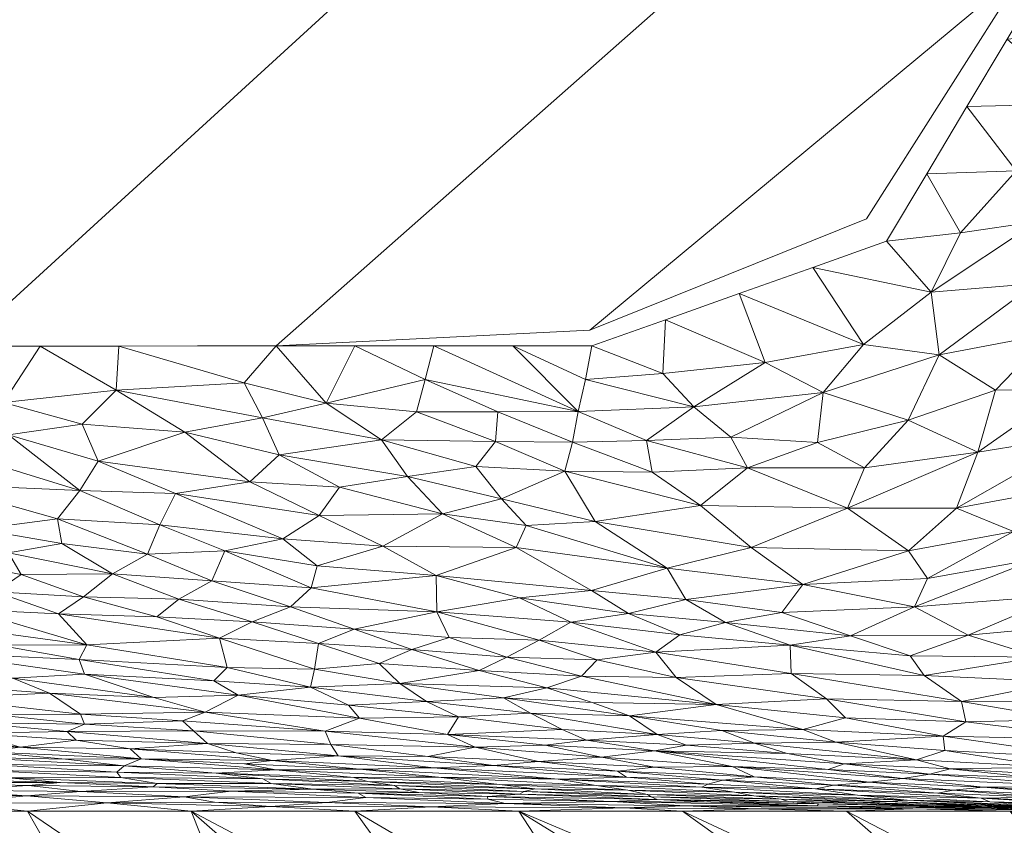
# Model space of a CAD drawing. Header units: millimetres. Extents: x -250 to 250, y 0 to 441.
# Tile 42 of 68: x 70 to 113, y 139 to 173. Entities that reach past the tile are written whole.
import ezdxf

# ---------------------------------------------------------------- set-up
doc = ezdxf.new("R2010")
doc.units = ezdxf.units.MM
doc.layers.add('A-GENM', color=13, linetype='Continuous')

# ---------------------------------------------------------------- blocks, each defined once
blk = doc.blocks.new('MODEL_CCAS0304-1000410R0 - MODEL_CCAS0304-1000410R0-442511-Preview')
at = {"layer": 'A-GENM', "lineweight": 9}
mesh = blk.add_polyface(dxfattribs=at)
corners = [(247.041, -340.465), (245.155, -170.232), (243.255, 0), (-243.255, 0), (-245.155, -170.232), (-247.041, -340.465), (-244.65, -367.738), (-234.646, -393.214), (-215.309, -412.573), (-190.53, -424.203), (-163.936, -430.701), (-136.798, -434.314), (-109.49, -436.282), (-82.131, -437.287), (-54.756, -437.735), (-27.378, -437.883), (0, -437.899), (27.378, -437.883), (54.756, -437.735), (82.131, -437.286), (109.49, -436.282), (136.798, -434.315), (163.936, -430.701), (190.53, -424.203), (215.309, -412.573), (234.646, -393.214), (244.65, -367.738), (0, -433.448), (-26.897, -433.424), (-53.793, -433.267), (-80.686, -432.8), (-107.562, -431.759), (-134.382, -429.72), (-161.015, -425.962), (-187.046, -419.183), (-211.097, -407.125), (-229.567, -387.571), (-239.116, -362.435), (-241.416, -335.641), (-241.195, -311.845), (-240.963, -288.05), (-240.73, -264.256), (-240.498, -240.461), (-240.266, -216.667), (-240.033, -192.872), (-239.801, -169.078), (-239.568, -145.283), (-236.366, -134.013), (-227.955, -125.859), (-216.627, -122.868), (-144.418, -122.842), (-72.209, -122.842), (0, -122.842), (72.209, -122.842), (144.418, -122.842), (216.627, -122.868), (227.955, -125.859), (236.367, -134.013), (239.568, -145.283), (239.801, -169.078), (240.033, -192.872), (240.266, -216.667), (240.498, -240.461), (240.73, -264.256), (240.963, -288.05), (241.195, -311.845), (241.416, -335.641), (239.116, -362.435), (229.566, -387.571), (211.097, -407.125), (187.046, -419.183), (161.015, -425.962), (134.382, -429.72), (107.562, -431.759), (80.686, -432.8), (53.793, -433.267), (26.897, -433.424)]
mesh.append_faces([[corners[k] for k in face] for face in [(47, 3, 46), (50, 3, 49), (57, 2, 56), (61, 1, 60), (34, 10, 33), (70, 23, 69)]], dxfattribs={"vtx0": -1, "vtx1": -1})
mesh.append_faces([[corners[k] for k in face] for face in [(3, 47, 48), (4, 45, 46, 3), (5, 40, 41, 4), (4, 41, 42), (4, 44, 45), (2, 57, 58), (58, 1, 2), (0, 66, 67, 26), (26, 67, 68, 25), (11, 32, 33, 10), (35, 8, 9), (15, 28, 29, 14), (28, 15, 16, 27), (25, 68, 69), (17, 75, 76, 16), (16, 76, 27), (75, 17, 18)]], dxfattribs={"vtx0": -1, "vtx2": -1})
mesh.append_faces([[corners[k] for k in face] for face in [(5, 38, 39, 40), (2, 53, 54, 55), (1, 58, 59, 60), (1, 61, 62, 63), (0, 64, 65, 66), (69, 23, 24, 25)]], dxfattribs={"vtx0": -1, "vtx3": -1})
mesh.append_faces([[corners[k] for k in face] for face in [(51, 52, 3, 50), (48, 49, 3), (43, 44, 4, 42), (55, 56, 2), (11, 12, 32), (29, 30, 14)]], dxfattribs={"vtx1": -1, "vtx2": -1})
mesh.append_faces([[corners[k] for k in face] for face in [(2, 3, 52, 53), (37, 38, 5, 6), (0, 1, 63, 64), (6, 7, 36, 37), (35, 36, 7, 8), (34, 35, 9, 10), (12, 13, 31, 32), (30, 31, 13, 14), (70, 71, 22, 23), (71, 72, 21, 22), (72, 73, 20, 21), (73, 74, 19, 20), (18, 19, 74, 75)]], dxfattribs={"vtx1": -1, "vtx3": -1})
mesh = blk.add_polyface(dxfattribs=at)
corners = [(236.487, 0, -45.118), (237.814, -68.77, -45.118), (240.049, -137.51, -45.118), (242.514, -206.243, -45.118), (244.62, -275, -45.118), (214.62, -275, -45.118), (214.62, -17, -45.118), (-214.62, -17, -45.118), (-214.62, -275, -45.118), (-244.62, -275, -45.118), (-242.514, -206.248, -45.118), (-240.049, -137.508, -45.118), (-237.814, -68.766, -45.118), (-236.487, 0, -45.118)]
mesh.append_faces([[corners[k] for k in face] for face in [(5, 2, 3, 4)]], dxfattribs={"vtx0": -1})
mesh.append_faces([[corners[k] for k in face] for face in [(6, 0, 1), (6, 1, 2, 5)]], dxfattribs={"vtx0": -1, "vtx2": -1})
mesh.append_faces([[corners[k] for k in face] for face in [(12, 13, 7)]], dxfattribs={"vtx1": -1, "vtx2": -1})
mesh.append_faces([[corners[k] for k in face] for face in [(6, 7, 13, 0), (11, 12, 7, 8)]], dxfattribs={"vtx1": -1, "vtx3": -1})
mesh.append_faces([[corners[k] for k in face] for face in [(8, 9, 10, 11)]], dxfattribs={"vtx3": -1})
mesh = blk.add_polyface(dxfattribs=at)
corners = [(176.386, -275, -130), (-176.386, -275, -130), (-176.386, -17, -130), (176.386, -17, -130)]
mesh.append_faces([[corners[k] for k in face] for face in [(0, 1, 2, 3)]])
mesh = blk.add_polyface(dxfattribs=at)
corners = [(-89.257, -133.181, -40.979), (-102.888, -125.788, -2.436), (-96.387, -132.507, -37.463), (-97.48, -125.788, -2.436), (-63.695, -139.219, -72.466), (-68.294, -132.859, -39.302), (-74.738, -132.248, -36.115), (-75.829, -125.788, -2.435), (-81.246, -125.788, -2.435), (-86.664, -125.788, -2.435), (-144.341, -132.818, -39.1), (-138.567, -132.694, -38.451), (-156.956, -125.788, -2.433), (-80.464, -132.62, -38.054), (-146.145, -125.788, -2.434), (-151.55, -125.788, -2.434), (-114.259, -132.135, -35.525), (-129.928, -125.789, -2.437), (-117.706, -133.228, -41.226), (-108.296, -125.789, -2.436), (-104.283, -131.653, -33.012), (-127.391, -139.216, -72.466), (-84.927, -139.22, -72.466), (-70.773, -139.22, -72.466), (-63.46, -131.856, -34.072), (-70.412, -125.788, -2.435), (-77.85, -139.22, -72.466), (-92.072, -125.788, -2.435), (-86.983, -131.257, -30.946), (-124.52, -125.789, -2.437), (-109.26, -131.912, -34.364), (-92.004, -139.22, -72.466), (-99.082, -139.22, -72.466), (-113.704, -125.789, -2.436), (-134.468, -139.214, -72.466), (-154.756, -132.14, -35.572), (-141.545, -139.212, -72.466), (-120.313, -139.217, -72.466), (-130.735, -132.511, -37.494), (-140.739, -125.788, -2.435), (-125.539, -131.745, -33.496), (-113.236, -139.219, -72.466), (-135.333, -125.789, -2.436), (-106.159, -139.219, -72.466), (-119.112, -125.789, -2.437)]
mesh.append_faces([[corners[k] for k in face] for face in [(21, 10, 34), (14, 38, 39), (7, 5, 25), (43, 18, 41), (42, 40, 17)]], dxfattribs={"vtx0": -1, "vtx1": -1})
mesh.append_faces([[corners[k] for k in face] for face in [(0, 1, 2), (4, 5, 6), (10, 11, 12), (13, 6, 9), (16, 17, 18), (19, 20, 2), (11, 10, 21), (2, 22, 0), (13, 23, 6), (24, 25, 5), (13, 27, 28), (28, 0, 26), (30, 29, 16), (2, 20, 31), (20, 33, 30), (7, 6, 5), (34, 10, 35), (11, 37, 38), (39, 38, 40), (40, 38, 41), (11, 38, 14), (18, 43, 16), (18, 40, 41), (13, 28, 26), (0, 28, 3), (40, 18, 17), (20, 30, 31), (30, 16, 32)]], dxfattribs={"vtx0": -1, "vtx1": -1, "vtx2": -1})
mesh.append_faces([[corners[k] for k in face] for face in [(0, 3, 1), (0, 22, 26), (13, 9, 27), (28, 27, 3), (35, 36, 34), (11, 21, 37), (38, 37, 41), (16, 43, 32), (30, 33, 44), (20, 19, 33)]], dxfattribs={"vtx0": -1, "vtx2": -1})
mesh.append_faces([[corners[k] for k in face] for face in [(6, 7, 8, 9)]], dxfattribs={"vtx0": -1, "vtx3": -1})
mesh.append_faces([[corners[k] for k in face] for face in [(14, 15, 11), (23, 4, 6), (26, 23, 13), (29, 17, 16), (31, 22, 2), (32, 31, 30), (1, 19, 2), (42, 39, 40), (44, 29, 30)]], dxfattribs={"vtx1": -1, "vtx2": -1})
mesh = blk.add_polyface(dxfattribs=at)
corners = [(-116.195, -139.256, -74.541), (-109.036, -139.322, -75.354), (-113.236, -139.215, -72.466), (-117.601, -139.272, -81.301), (-109.998, -139.453, -82.474), (-112.432, -139.36, -79.229), (-114.298, -140.65, -101.095), (-116.23, -140.291, -99.593), (-119.588, -140.262, -100.2), (-113.411, -139.31, -76.547), (-117.618, -139.276, -84.253), (-114.66, -139.347, -83.007), (-112.358, -139.623, -91.426), (-114.535, -139.464, -89.512), (-118.324, -139.361, -90.501), (-121.495, -139.184, -87.938), (-111.986, -139.783, -93.782), (-116.613, -139.605, -93.838), (-114.549, -139.824, -95.469), (-116.072, -139.529, -92.297), (-117.316, -139.82, -96.519), (-110.776, -140.12, -96.836), (-117.638, -142.293, -106.781), (-111.322, -143.082, -108.23), (-110.341, -142.461, -106.762), (-115.45, -144.809, -111.181), (-116.449, -143.982, -109.933), (-121.309, -144.863, -110.653), (-120.619, -143.819, -109.301), (-115.66, -143.17, -108.583), (-114.507, -145.862, -112.546), (-109.516, -145.071, -111.503), (-108.79, -139.689, -90.094), (-114.276, -139.421, -87.634), (-119.4, -139.571, -94.831), (-117.421, -140.007, -98.064), (-112.074, -140.248, -98.237), (-111.846, -139.441, -84.731), (-114.784, -139.373, -85.893), (-111.133, -143.959, -109.857), (-117.282, -141.462, -104.648), (-110.414, -141.835, -105.051), (-115.113, -141.113, -103.194), (-117.61, -140.636, -101.644), (-119.748, -139.222, -85.952), (-119.239, -146.521, -112.821), (-109.764, -140.821, -101.07), (-121.674, -140.588, -101.991), (-110.639, -141.039, -102.224), (-120.313, -139.215, -72.466), (-119.095, -139.249, -76.555), (-117.35, -139.276, -79.47), (-118.579, -141.045, -103.426)]
mesh.append_faces([[corners[k] for k in face] for face in [(0, 1, 2), (3, 4, 5), (6, 7, 8), (1, 0, 9), (10, 11, 3), (12, 13, 14), (14, 13, 15), (16, 17, 18), (16, 12, 19), (20, 21, 18), (22, 23, 24), (25, 26, 27), (28, 26, 29), (28, 29, 22), (25, 30, 31), (19, 17, 16), (13, 32, 33), (12, 14, 19), (33, 15, 13), (18, 17, 34), (20, 18, 34), (20, 35, 36), (37, 10, 38), (26, 25, 39), (40, 22, 24), (40, 24, 41), (42, 40, 41), (8, 43, 6), (38, 44, 33), (10, 37, 11), (4, 3, 11), (44, 38, 10), (29, 39, 23), (39, 29, 26), (22, 29, 23), (25, 45, 30), (7, 6, 46), (47, 42, 43), (48, 43, 42), (0, 50, 9), (50, 5, 9), (20, 36, 21), (7, 36, 35), (48, 6, 43), (3, 5, 51), (50, 51, 5), (40, 42, 52)]], dxfattribs={"vtx0": -1, "vtx1": -1, "vtx2": -1})
mesh.append_faces([[corners[k] for k in face] for face in [(0, 2, 49)]], dxfattribs={"vtx0": -1, "vtx2": -1})
mesh = blk.add_polyface(dxfattribs=at)
corners = [(-111.986, -139.783, -93.782), (-106.644, -139.905, -92.604), (-112.358, -139.623, -91.426), (-115.45, -144.809, -111.181), (-109.516, -145.071, -111.503), (-111.133, -143.959, -109.857), (-110.776, -140.12, -96.836), (-107.159, -140.467, -98.399), (-105.622, -140.334, -96.913), (-103.771, -145.159, -111.494), (-114.784, -139.373, -85.893), (-107.962, -139.63, -87.777), (-111.846, -139.441, -84.731), (-109.998, -139.453, -82.474), (-103.659, -139.637, -83.858), (-104.953, -139.532, -81.069), (-112.432, -139.36, -79.229), (-104.892, -139.454, -78.265), (-106.884, -139.584, -85.017), (-109.036, -139.322, -75.354), (-113.411, -139.31, -76.547), (-106.159, -139.215, -72.466), (-113.236, -139.215, -72.466), (-102.164, -139.876, -89.218), (-108.79, -139.689, -90.094), (-104.826, -140.187, -95.245), (-110.108, -139.995, -95.406), (-114.549, -139.824, -95.469), (-112.074, -140.248, -98.237), (-108.601, -140.623, -99.761), (-114.298, -140.65, -101.095), (-110.639, -141.039, -102.224), (-109.764, -140.821, -101.07), (-116.23, -140.291, -99.593), (-106.127, -143.243, -108.271), (-104.283, -142.746, -107.014), (-110.341, -142.461, -106.762), (-115.113, -141.113, -103.194), (-109.19, -141.433, -103.568), (-105.705, -142.19, -105.639), (-110.414, -141.835, -105.051), (-105.305, -144.07, -109.822), (-111.322, -143.082, -108.23), (-114.276, -139.421, -87.634), (-105.377, -141.012, -101.179), (-114.535, -139.464, -89.512), (-106.068, -141.262, -102.446), (-114.66, -139.347, -83.007), (-103.596, -141.704, -103.83), (-108.913, -145.919, -112.618), (-103.724, -146.383, -113.055), (-114.507, -145.862, -112.546)]
mesh.append_faces([[corners[k] for k in face] for face in [(0, 1, 2), (3, 4, 5), (6, 7, 8), (9, 5, 4), (10, 11, 12), (13, 14, 15), (16, 15, 17), (13, 12, 18), (17, 19, 20), (16, 13, 15), (23, 11, 24), (2, 1, 24), (25, 1, 0), (26, 0, 27), (28, 29, 7), (30, 31, 32), (28, 33, 29), (34, 35, 36), (31, 37, 38), (39, 40, 36), (35, 39, 36), (5, 41, 42), (41, 5, 9), (24, 11, 43), (29, 32, 44), (24, 45, 2), (27, 6, 26), (8, 26, 6), (25, 0, 26), (34, 36, 42), (38, 37, 40), (41, 34, 42), (38, 40, 39), (46, 32, 31), (12, 13, 47), (11, 10, 43), (38, 48, 46), (17, 20, 16), (13, 18, 14), (11, 18, 12), (26, 8, 25), (28, 7, 6), (44, 32, 46), (33, 32, 29), (46, 31, 38), (49, 50, 4), (51, 49, 4)]], dxfattribs={"vtx0": -1, "vtx1": -1, "vtx2": -1})
mesh.append_faces([[corners[k] for k in face] for face in [(21, 22, 19)]], dxfattribs={"vtx1": -1, "vtx2": -1})
mesh = blk.add_polyface(dxfattribs=at)
corners = [(-97.982, -139.717, -82.344), (-103.659, -139.637, -83.858), (-97.731, -139.84, -85.31), (-109.036, -139.322, -75.354), (-99.203, -139.448, -76.464), (-102.249, -139.321, -74.356), (-104.953, -139.532, -81.069), (-107.962, -139.63, -87.777), (-102.164, -139.876, -89.218), (-103.34, -139.731, -86.554), (-108.601, -140.623, -99.761), (-101.227, -141.151, -101.078), (-107.159, -140.467, -98.399), (-99.918, -140.249, -93.84), (-104.826, -140.187, -95.245), (-100.17, -140.386, -95.447), (-96.022, -139.627, -79.399), (-104.892, -139.454, -78.265), (-102.171, -140.693, -98.606), (-106.644, -139.905, -92.604), (-105.377, -141.012, -101.179), (-97.865, -141.819, -103.491), (-98.806, -144.984, -111.116), (-100.538, -143.817, -109.152), (-105.305, -144.07, -109.822), (-100.306, -139.598, -80.381), (-106.884, -139.584, -85.017), (-108.79, -139.689, -90.094), (-101.32, -140.032, -91.55), (-99.082, -139.215, -72.466), (-106.159, -139.215, -72.466), (-97.571, -139.943, -87.574), (-96.709, -140.121, -90.414), (-100.823, -140.562, -97.244), (-105.622, -140.334, -96.913), (-102.182, -142.16, -105.201), (-99.246, -142.072, -104.588), (-103.596, -141.704, -103.83), (-109.19, -141.433, -103.568), (-103.771, -145.159, -111.494), (-104.283, -142.746, -107.014), (-96.787, -143.337, -107.922), (-106.127, -143.243, -108.271), (-100.781, -142.694, -106.611), (-97.99, -142.531, -105.91), (-103.724, -146.383, -113.055), (-109.516, -145.071, -111.503), (-97.927, -146.084, -112.63), (-106.068, -141.262, -102.446), (-105.705, -142.19, -105.639), (-97.863, -141.124, -100.24)]
mesh.append_faces([[corners[k] for k in face] for face in [(0, 1, 2), (3, 4, 5), (0, 6, 1), (7, 8, 9), (10, 11, 12), (13, 14, 15), (16, 4, 17), (18, 12, 11), (13, 19, 14), (20, 21, 11), (22, 23, 24), (0, 25, 6), (25, 17, 6), (2, 1, 9), (26, 9, 1), (8, 27, 28), (4, 3, 17), (9, 8, 31), (28, 32, 8), (28, 27, 19), (28, 19, 13), (33, 14, 34), (35, 36, 37), (38, 35, 37), (39, 22, 24), (40, 23, 41), (23, 42, 24), (43, 44, 35), (45, 39, 46), (47, 22, 39), (45, 47, 39), (7, 9, 26), (3, 5, 30), (40, 42, 23), (37, 21, 48), (36, 35, 44), (21, 37, 36), (35, 49, 43), (40, 41, 43), (18, 11, 50), (17, 25, 16), (33, 34, 18), (33, 15, 14), (34, 12, 18), (21, 20, 48), (10, 20, 11), (43, 49, 40), (38, 49, 35)]], dxfattribs={"vtx0": -1, "vtx1": -1, "vtx2": -1})
mesh.append_faces([[corners[k] for k in face] for face in [(5, 29, 30)]], dxfattribs={"vtx0": -1, "vtx2": -1})
mesh = blk.add_polyface(dxfattribs=at)
corners = [(-97.982, -139.717, -82.344), (-90.658, -139.853, -82.068), (-96.022, -139.627, -79.399), (-92.23, -140.069, -87.009), (-97.731, -139.84, -85.31), (-97.571, -139.943, -87.574), (-103.34, -139.731, -86.554), (-92.691, -140.179, -89.214), (-99.918, -140.249, -93.84), (-95.349, -140.328, -92.756), (-101.32, -140.032, -91.55), (-96.709, -140.121, -90.414), (-91.165, -140.375, -91.458), (-97.99, -142.531, -105.91), (-94.933, -142.278, -104.787), (-99.246, -142.072, -104.588), (-100.538, -143.817, -109.152), (-98.806, -144.984, -111.116), (-94.72, -145.046, -111.104), (-96.265, -140.943, -98.741), (-90.906, -141.188, -99.014), (-96.661, -140.679, -96.879), (-97.863, -141.124, -100.24), (-101.227, -141.151, -101.078), (-95.575, -141.543, -101.953), (-97.865, -141.819, -103.491), (-92.031, -139.947, -84.51), (-99.203, -139.448, -76.464), (-91.418, -139.547, -76.918), (-99.082, -139.215, -72.466), (-102.249, -139.321, -74.356), (-96.547, -139.361, -74.576), (-102.164, -139.876, -89.218), (-93.708, -140.603, -95.181), (-100.17, -140.386, -95.447), (-102.171, -140.693, -98.606), (-93.885, -142.737, -106.126), (-95.397, -145.754, -112.16), (-97.927, -146.084, -112.63), (-92.89, -146.597, -113.204), (-93.151, -142.072, -103.816), (-92.004, -139.215, -72.466), (-91.49, -145.875, -112.257), (-92.85, -141.359, -100.486), (-92.51, -143.448, -107.9), (-96.787, -143.337, -107.922), (-100.781, -142.694, -106.611), (-100.823, -140.562, -97.244), (-95.18, -143.913, -109.086), (-91.348, -144.11, -109.296), (-93.221, -144.541, -110.203), (-100.306, -139.598, -80.381)]
mesh.append_faces([[corners[k] for k in face] for face in [(0, 1, 2), (3, 4, 5), (4, 6, 5), (3, 5, 7), (8, 9, 10), (11, 9, 12), (13, 14, 15), (16, 17, 18), (19, 20, 21), (22, 23, 24), (24, 23, 25), (0, 26, 1), (4, 3, 26), (27, 2, 28), (0, 4, 26), (29, 30, 31), (11, 7, 5), (11, 5, 32), (11, 10, 9), (8, 33, 9), (8, 34, 33), (35, 22, 19), (13, 36, 14), (37, 38, 39), (40, 24, 25), (31, 30, 27), (27, 28, 31), (18, 37, 42), (17, 38, 37), (14, 40, 25), (22, 24, 43), (15, 14, 25), (44, 13, 45), (45, 13, 46), (19, 22, 43), (19, 21, 47), (36, 13, 44), (45, 48, 49), (45, 49, 44), (45, 16, 48), (16, 50, 48), (0, 2, 51), (19, 47, 35), (47, 21, 34), (33, 34, 21), (16, 18, 50), (18, 17, 37)]], dxfattribs={"vtx0": -1, "vtx1": -1, "vtx2": -1})
mesh.append_faces([[corners[k] for k in face] for face in [(41, 29, 31)]], dxfattribs={"vtx1": -1, "vtx2": -1})
mesh = blk.add_polyface(dxfattribs=at)
corners = [(-92.031, -139.947, -84.51), (-92.23, -140.069, -87.009), (-86.867, -140.179, -86.394), (-88.22, -139.407, -74.668), (-96.547, -139.361, -74.576), (-91.418, -139.547, -76.918), (-91.165, -140.375, -91.458), (-92.691, -140.179, -89.214), (-96.709, -140.121, -90.414), (-91.49, -145.875, -112.257), (-90.29, -145.298, -111.38), (-94.72, -145.046, -111.104), (-88.538, -140.69, -94.155), (-84.88, -140.669, -92.534), (-86.629, -140.331, -88.736), (-95.349, -140.328, -92.756), (-84.206, -141.612, -100.094), (-90.906, -141.188, -99.014), (-88.069, -141.573, -100.681), (-88.316, -141.089, -97.637), (-88.926, -142.535, -104.965), (-93.151, -142.072, -103.816), (-94.933, -142.278, -104.787), (-88.018, -143.953, -108.78), (-92.51, -143.448, -107.9), (-91.348, -144.11, -109.296), (-90.663, -139.736, -79.92), (-96.022, -139.627, -79.399), (-92.004, -139.215, -72.466), (-90.658, -139.853, -82.068), (-85.472, -140.5, -90.656), (-85.122, -141.025, -96.187), (-93.708, -140.603, -95.181), (-96.661, -140.679, -96.879), (-89.393, -143.293, -107.284), (-87.383, -146.196, -112.622), (-86.867, -144.735, -110.306), (-93.221, -144.541, -110.203), (-95.18, -143.913, -109.086), (-84.927, -139.215, -72.466), (-83.71, -139.596, -76.636), (-90.122, -141.984, -103.023), (-93.885, -142.737, -106.126), (-95.397, -145.754, -112.16), (-92.89, -146.597, -113.204), (-95.575, -141.543, -101.953), (-92.85, -141.359, -100.486), (-96.265, -140.943, -98.741), (-87.69, -140.021, -84.012), (-85.068, -139.989, -82.551), (-85.115, -143.227, -106.742), (-85.397, -139.802, -79.714), (-85.97, -145.594, -111.724)]
mesh.append_faces([[corners[k] for k in face] for face in [(28, 3, 39)]], dxfattribs={"vtx0": -1, "vtx1": -1})
mesh.append_faces([[corners[k] for k in face] for face in [(0, 1, 2), (3, 4, 5), (6, 7, 8), (9, 10, 11), (12, 13, 6), (1, 14, 2), (15, 12, 6), (16, 17, 18), (7, 14, 1), (17, 16, 19), (20, 21, 22), (23, 24, 25), (26, 5, 27), (4, 3, 28), (29, 26, 27), (7, 6, 30), (31, 32, 19), (19, 32, 33), (12, 15, 32), (34, 24, 23), (9, 35, 10), (10, 36, 37), (25, 38, 37), (5, 40, 3), (21, 20, 41), (34, 20, 42), (43, 44, 9), (32, 31, 12), (21, 41, 45), (41, 46, 45), (20, 22, 42), (17, 47, 46), (17, 46, 18), (33, 17, 19), (41, 18, 46), (48, 29, 0), (29, 48, 49), (2, 48, 0), (50, 20, 34), (36, 23, 25), (42, 24, 34), (36, 25, 37), (49, 26, 29), (5, 26, 51), (52, 10, 35), (11, 10, 37), (30, 14, 7)]], dxfattribs={"vtx0": -1, "vtx1": -1, "vtx2": -1})
mesh = blk.add_polyface(dxfattribs=at)
corners = [(-77.85, -139.215, -72.466), (-84.927, -139.215, -72.466), (-81.271, -139.419, -74.466), (-91.418, -139.547, -76.918), (-85.397, -139.802, -79.714), (-83.71, -139.596, -76.636), (-84.646, -143.8, -108.213), (-79.884, -144.223, -108.901), (-85.115, -143.227, -106.742), (-85.068, -139.989, -82.551), (-90.663, -139.736, -79.92), (-80.951, -140.617, -90.381), (-81.306, -140.406, -87.657), (-86.629, -140.331, -88.736), (-83.885, -142.089, -102.497), (-90.122, -141.984, -103.023), (-83.642, -142.672, -104.817), (-88.926, -142.535, -104.965), (-83.104, -140.171, -84.784), (-86.867, -140.179, -86.394), (-79.57, -140.084, -82.432), (-87.69, -140.021, -84.012), (-88.538, -140.69, -94.155), (-85.122, -141.025, -96.187), (-81.512, -141.007, -94.887), (-85.472, -140.5, -90.656), (-91.165, -140.375, -91.458), (-84.88, -140.669, -92.534), (-84.206, -141.612, -100.094), (-81.343, -141.408, -98.111), (-88.316, -141.089, -97.637), (-78.55, -142.141, -101.843), (-77.951, -142.688, -104.156), (-88.069, -141.573, -100.681), (-78.457, -143.488, -106.902), (-89.393, -143.293, -107.284), (-88.018, -143.953, -108.78), (-83.006, -144.569, -109.814), (-83.174, -145.356, -111.261), (-86.867, -144.735, -110.306), (-77.54, -139.837, -78.814), (-80.158, -141.255, -96.638), (-78.926, -140.865, -92.58), (-88.22, -139.407, -74.668), (-78.86, -139.61, -76.357), (-79.797, -141.74, -99.912), (-85.97, -145.594, -111.724), (-83.355, -146.458, -112.905), (-79.399, -145.417, -111.239), (-87.383, -146.196, -112.622), (-90.29, -145.298, -111.38)]
mesh.append_faces([[corners[k] for k in face] for face in [(3, 4, 5), (6, 7, 8), (9, 4, 10), (11, 12, 13), (14, 15, 16), (17, 16, 15), (18, 19, 12), (20, 9, 18), (19, 18, 21), (22, 23, 24), (25, 26, 27), (28, 29, 30), (28, 14, 31), (16, 32, 14), (33, 15, 14), (16, 8, 34), (7, 34, 8), (35, 36, 6), (37, 7, 6), (38, 37, 39), (5, 4, 40), (12, 19, 13), (18, 9, 21), (22, 24, 27), (23, 29, 41), (17, 8, 16), (13, 25, 11), (25, 42, 11), (24, 42, 27), (2, 43, 5), (43, 2, 1), (2, 5, 44), (30, 29, 23), (14, 28, 33), (4, 9, 20), (23, 41, 24), (29, 28, 45), (31, 45, 28), (37, 6, 36), (39, 37, 36), (8, 35, 6), (38, 39, 46), (38, 46, 47), (37, 38, 48), (46, 49, 47), (39, 50, 46), (42, 25, 27)]], dxfattribs={"vtx0": -1, "vtx1": -1, "vtx2": -1})
mesh.append_faces([[corners[k] for k in face] for face in [(0, 1, 2)]], dxfattribs={"vtx1": -1, "vtx2": -1})
mesh = blk.add_polyface(dxfattribs=at)
corners = [(-81.271, -139.419, -74.466), (-78.86, -139.61, -76.357), (-74.225, -139.577, -75.705), (-77.951, -142.688, -104.156), (-72.492, -142.651, -103.248), (-78.55, -142.141, -101.843), (-73.24, -142.976, -104.662), (-77.469, -143.12, -105.659), (-73.073, -143.404, -106.134), (-76.213, -140.267, -84.055), (-76.375, -140.412, -86.048), (-72.206, -140.451, -85.371), (-78.457, -143.488, -106.902), (-83.642, -142.672, -104.817), (-71.727, -144.307, -108.576), (-81.306, -140.406, -87.657), (-80.951, -140.617, -90.381), (-74.805, -140.669, -88.868), (-75.684, -141.476, -97.165), (-81.343, -141.408, -98.111), (-75.219, -141.902, -99.915), (-79.797, -141.74, -99.912), (-83.006, -144.569, -109.814), (-78.829, -144.853, -110.182), (-79.884, -144.223, -108.901), (-73.085, -140.07, -80.895), (-79.57, -140.084, -82.432), (-85.397, -139.802, -79.714), (-77.54, -139.837, -78.814), (-83.104, -140.171, -84.784), (-74.636, -140.903, -91.556), (-78.926, -140.865, -92.58), (-74.948, -141.172, -94.396), (-81.512, -141.007, -94.887), (-80.158, -141.255, -96.638), (-83.885, -142.089, -102.497), (-72.886, -142.288, -101.598), (-76.242, -144.129, -108.444), (-79.399, -145.417, -111.239), (-83.174, -145.356, -111.261), (-79.07, -146.694, -113.146), (-70.773, -139.215, -72.466), (-77.85, -139.215, -72.466), (-70.736, -139.874, -78.41), (-73.008, -145.771, -111.628), (-73.335, -146.408, -112.638), (-70.467, -141.975, -99.379), (-72.415, -141.46, -96.185), (-83.71, -139.596, -76.636), (-73.238, -145.139, -110.489)]
mesh.append_faces([[corners[k] for k in face] for face in [(0, 1, 2), (3, 4, 5), (6, 7, 8), (9, 10, 11), (12, 7, 13), (12, 14, 8), (15, 16, 17), (18, 19, 20), (21, 20, 19), (22, 23, 24), (21, 5, 20), (25, 26, 9), (27, 26, 28), (10, 29, 15), (15, 17, 10), (30, 17, 16), (9, 29, 10), (31, 32, 30), (16, 31, 30), (18, 32, 33), (34, 19, 18), (3, 5, 35), (5, 4, 36), (12, 37, 14), (38, 39, 40), (2, 42, 0), (43, 2, 28), (44, 38, 45), (31, 33, 32), (4, 3, 6), (7, 6, 3), (25, 43, 28), (26, 25, 28), (18, 20, 46), (32, 18, 47), (48, 28, 1), (28, 2, 1), (5, 36, 20), (29, 9, 26), (18, 33, 34), (13, 7, 3), (12, 8, 7), (22, 38, 23), (44, 23, 38), (49, 24, 23), (12, 24, 37), (49, 37, 24), (44, 49, 23)]], dxfattribs={"vtx0": -1, "vtx1": -1, "vtx2": -1})
mesh.append_faces([[corners[k] for k in face] for face in [(2, 41, 42)]], dxfattribs={"vtx0": -1, "vtx2": -1})
mesh = blk.add_polyface(dxfattribs=at)
corners = [(-74.805, -140.669, -88.868), (-69.017, -140.975, -90.625), (-69.942, -140.654, -87.241), (-63.912, -139.893, -77.972), (-70.736, -139.874, -78.41), (-67.228, -140.127, -80.633), (-73.085, -140.07, -80.895), (-63.532, -141.658, -95.568), (-68.117, -141.554, -95.841), (-64.453, -141.896, -97.571), (-65.044, -143.5, -105.629), (-68.38, -143.033, -104.275), (-69.279, -143.398, -105.723), (-68.938, -141.775, -97.717), (-72.415, -141.46, -96.185), (-75.684, -141.476, -97.165), (-64.244, -140.947, -89.039), (-74.636, -140.903, -91.556), (-76.375, -140.412, -86.048), (-72.206, -140.451, -85.371), (-74.948, -141.172, -94.396), (-69.122, -141.227, -93.229), (-70.467, -141.975, -99.379), (-68.404, -142.586, -102.331), (-66.087, -142.406, -101.038), (-72.492, -142.651, -103.248), (-64.062, -140.687, -86.169), (-63.798, -141.181, -91.342), (-65.576, -140.453, -83.901), (-70.822, -140.325, -83.502), (-75.219, -141.902, -99.915), (-72.886, -142.288, -101.598), (-73.24, -142.976, -104.662), (-73.073, -143.404, -106.134), (-66.963, -144.099, -107.679), (-67.306, -139.555, -75.174), (-63.695, -139.215, -72.466), (-70.773, -139.215, -72.466), (-74.225, -139.577, -75.705), (-64.315, -143.122, -104.117), (-62.889, -142.832, -102.661), (-65.203, -142.138, -99.327), (-76.213, -140.267, -84.055)]
mesh.append_faces([[corners[k] for k in face] for face in [(0, 1, 2), (3, 4, 5), (5, 4, 6), (7, 8, 9), (10, 11, 12), (13, 14, 15), (16, 2, 1), (1, 0, 17), (18, 2, 19), (20, 21, 17), (22, 23, 24), (8, 13, 9), (15, 22, 13), (23, 25, 11), (21, 1, 17), (2, 16, 26), (16, 1, 27), (26, 28, 19), (2, 18, 0), (19, 28, 29), (7, 21, 8), (8, 21, 20), (22, 30, 31), (32, 33, 12), (12, 34, 10), (37, 38, 35), (35, 38, 4), (11, 10, 39), (24, 23, 40), (31, 25, 23), (23, 11, 39), (32, 12, 11), (32, 11, 25), (34, 12, 33), (35, 4, 3), (29, 28, 5), (29, 5, 6), (24, 41, 22), (13, 22, 41), (9, 13, 41), (13, 8, 14), (8, 20, 14), (21, 27, 1), (22, 31, 23), (26, 19, 2), (29, 6, 42), (29, 42, 19)]], dxfattribs={"vtx0": -1, "vtx1": -1, "vtx2": -1})
mesh.append_faces([[corners[k] for k in face] for face in [(35, 36, 37)]], dxfattribs={"vtx0": -1, "vtx2": -1})
mesh = blk.add_polyface(dxfattribs=at)
corners = [(-68.215, -147.925, -114.516), (-72.12, -147.747, -114.349), (-69.391, -148.689, -115.323), (-69.735, -156.872, -119.579), (-71.327, -159.305, -120), (-67.93, -159.302, -120), (-69.961, -150.374, -116.739), (-64.805, -151.668, -117.619), (-64.02, -150.667, -116.976), (-73.008, -145.771, -111.628), (-73.335, -146.408, -112.638), (-69.514, -146.387, -112.515), (-76.242, -144.129, -108.444), (-73.238, -145.139, -110.489), (-70.147, -144.959, -109.975), (-73.201, -148.468, -115.119), (-75.963, -150.316, -116.666), (-72.08, -151.838, -117.66), (-72.266, -150.776, -117.006), (-64.662, -148.074, -114.652), (-66.992, -147.263, -113.698), (-66.963, -144.099, -107.679), (-73.073, -143.404, -106.134), (-71.727, -144.307, -108.576), (-66.732, -146.058, -111.911), (-65.879, -145.327, -110.531), (-73.132, -155.929, -119.318), (-69.954, -155.469, -119.209), (-73.825, -154.338, -118.796), (-66.512, -156.824, -119.586), (-66.82, -154.983, -119.082), (-64.534, -159.301, -120), (-74.604, -157.397, -119.668), (-70.497, -149.445, -116.01), (-65.642, -148.864, -115.482), (-66.766, -153.337, -118.456), (-68.666, -151.399, -117.43), (-73.035, -153.069, -118.278), (-74.723, -159.308, -120), (-66.888, -144.655, -109.11), (-74.452, -149.467, -116.021)]
mesh.append_faces([[corners[k] for k in face] for face in [(4, 32, 38)]], dxfattribs={"vtx0": -1, "vtx1": -1})
mesh.append_faces([[corners[k] for k in face] for face in [(0, 1, 2), (6, 7, 8), (9, 10, 11), (12, 13, 14), (1, 15, 2), (16, 17, 18), (0, 19, 20), (21, 22, 23), (10, 1, 0), (14, 24, 25), (26, 27, 28), (29, 27, 3), (29, 30, 27), (32, 3, 26), (33, 6, 8), (8, 34, 2), (10, 20, 11), (17, 35, 36), (35, 37, 30), (37, 28, 27), (37, 27, 30), (3, 27, 26), (35, 17, 37), (17, 36, 18), (4, 3, 32), (14, 23, 12), (21, 23, 39), (14, 39, 23), (36, 6, 18), (18, 6, 40), (6, 36, 7), (40, 6, 33), (2, 15, 33), (8, 2, 33), (2, 34, 0), (15, 40, 33), (10, 0, 20), (34, 19, 0), (35, 7, 36), (20, 24, 11), (9, 24, 13), (24, 9, 11), (3, 31, 29), (24, 14, 13), (39, 14, 25)]], dxfattribs={"vtx0": -1, "vtx1": -1, "vtx2": -1})
mesh.append_faces([[corners[k] for k in face] for face in [(3, 4, 5)]], dxfattribs={"vtx0": -1, "vtx2": -1})
mesh.append_faces([[corners[k] for k in face] for face in [(5, 31, 3)]], dxfattribs={"vtx1": -1, "vtx2": -1})
mesh = blk.add_polyface(dxfattribs=at)
corners = [(-76.501, -151.588, -117.48), (-72.08, -151.838, -117.66), (-75.963, -150.316, -116.666), (-74.604, -157.397, -119.668), (-77.575, -155.594, -119.185), (-80.928, -156.208, -119.338), (-86.134, -150.665, -116.829), (-83.375, -151.989, -117.64), (-81.804, -150.983, -117.069), (-76.367, -147.604, -114.223), (-79.07, -146.694, -113.146), (-80.477, -147.399, -114.026), (-80.377, -153.44, -118.372), (-73.825, -154.338, -118.796), (-77.17, -152.942, -118.18), (-73.335, -146.408, -112.638), (-72.12, -147.747, -114.349), (-77.309, -148.378, -115.042), (-82.138, -148.036, -114.716), (-83.174, -145.356, -111.261), (-83.355, -146.458, -112.905), (-78.736, -149.166, -115.759), (-73.201, -148.468, -115.119), (-79.305, -150.468, -116.751), (-83.296, -149.811, -116.254), (-81.653, -154.605, -118.821), (-87.199, -153.665, -118.398), (-84.259, -153.213, -118.232), (-86.073, -155.26, -119.007), (-83.678, -156.838, -119.488), (-74.452, -149.467, -116.021), (-79.399, -145.417, -111.239), (-73.035, -153.069, -118.278), (-73.132, -155.929, -119.318), (-80.144, -157.713, -119.71), (-74.723, -159.308, -120), (-81.516, -159.313, -120), (-83.028, -148.857, -115.485), (-84.89, -147.079, -113.696), (-72.266, -150.776, -117.006)]
mesh.append_faces([[corners[k] for k in face] for face in [(0, 1, 2), (3, 4, 5), (6, 7, 8), (9, 10, 11), (12, 13, 14), (15, 10, 16), (17, 11, 18), (10, 19, 20), (11, 10, 20), (17, 18, 21), (16, 9, 22), (0, 23, 8), (14, 0, 8), (8, 23, 24), (5, 4, 25), (26, 25, 27), (5, 28, 29), (30, 17, 21), (10, 15, 31), (14, 13, 32), (4, 13, 12), (0, 14, 32), (7, 14, 8), (1, 0, 32), (0, 2, 23), (4, 3, 33), (5, 34, 3), (13, 4, 33), (25, 4, 12), (27, 25, 12), (12, 14, 7), (7, 27, 12), (24, 6, 8), (25, 28, 5), (3, 34, 35), (29, 34, 5), (36, 34, 29), (21, 23, 2), (24, 23, 37), (11, 20, 38), (18, 11, 38), (11, 17, 9), (18, 37, 21), (17, 30, 22), (16, 10, 9), (17, 22, 9), (23, 21, 37), (30, 21, 2), (39, 30, 2)]], dxfattribs={"vtx0": -1, "vtx1": -1, "vtx2": -1})
mesh = blk.add_polyface(dxfattribs=at)
corners = [(-110.922, -152.301, -117.673), (-111.833, -154.729, -118.621), (-106.208, -152.301, -117.794), (-116.47, -155.474, -118.571), (-115.742, -157.46, -119.182), (-115.497, -148.547, -115.029), (-114.402, -150.111, -116.231), (-109.108, -148.047, -114.893), (-106.943, -154.052, -118.552), (-118.291, -147.447, -113.82), (-124.209, -149.915, -114.868), (-106.33, -146.784, -113.52), (-108.913, -145.919, -112.618), (-111.416, -146.819, -113.697), (-109.66, -149.269, -115.886), (-104.278, -149.004, -115.548), (-108.847, -150.466, -116.725), (-113.382, -151.297, -117.013), (-118.51, -152.319, -117.087), (-121.416, -155.238, -118.063), (-115.846, -153.205, -117.76), (-120.143, -150.927, -116.131), (-108.835, -156.102, -119.156), (-125.759, -152.642, -116.277), (-124.139, -154.249, -117.316), (-114.507, -145.862, -112.546), (-123.374, -147.996, -113.553), (-112.605, -157.406, -119.33), (-114.952, -159.841, -119.742), (-124.678, -159.135, -118.886), (-120.637, -156.946, -118.738), (-110.166, -158.921, -119.693), (-105.163, -157.301, -119.522), (-121.257, -159.578, -119.365), (-119.239, -146.521, -112.821), (-125.586, -147.541, -112.745), (-121.716, -146.011, -111.935), (-104.906, -155.147, -118.964)]
mesh.append_faces([[corners[k] for k in face] for face in [(0, 1, 2), (1, 3, 4), (5, 6, 7), (2, 1, 8), (9, 10, 5), (11, 12, 13), (7, 14, 15), (16, 14, 17), (0, 16, 17), (18, 19, 20), (21, 6, 5), (8, 1, 22), (23, 24, 21), (5, 7, 13), (14, 6, 17), (9, 5, 13), (19, 18, 24), (13, 12, 25), (5, 10, 21), (23, 21, 10), (26, 10, 9), (27, 4, 28), (18, 20, 17), (19, 29, 30), (27, 31, 22), (0, 3, 1), (22, 31, 32), (27, 1, 4), (30, 20, 19), (33, 4, 3), (6, 21, 18), (24, 18, 21), (26, 9, 34), (13, 25, 9), (33, 3, 30), (20, 30, 3), (34, 9, 25), (35, 26, 36), (37, 8, 22), (36, 26, 34), (7, 11, 13), (18, 17, 6), (0, 17, 20), (0, 20, 3), (16, 0, 2), (15, 14, 16), (7, 6, 14), (1, 27, 22)]], dxfattribs={"vtx0": -1, "vtx1": -1, "vtx2": -1})
mesh = blk.add_polyface(dxfattribs=at)
corners = [(-102.645, -158.595, -119.789), (-99.566, -156.677, -119.415), (-105.163, -157.301, -119.522), (-106.208, -152.301, -117.794), (-102.049, -150.606, -116.658), (-108.847, -150.466, -116.725), (-98.409, -149.708, -116.077), (-104.278, -149.004, -115.548), (-98.965, -146.836, -113.524), (-94.251, -147.386, -114.089), (-97.927, -146.084, -112.63), (-91.893, -150.6, -116.736), (-95.142, -148.749, -115.353), (-101.89, -154.051, -118.552), (-104.906, -155.147, -118.964), (-101.163, -155.369, -119.034), (-99.858, -152.424, -117.698), (-95.31, -151.723, -117.372), (-92.328, -151.55, -117.306), (-103.365, -147.796, -114.506), (-100.941, -147.36, -114.082), (-106.33, -146.784, -113.52), (-99.227, -148.363, -115.014), (-96.744, -147.761, -114.466), (-109.108, -148.047, -114.893), (-92.89, -146.597, -113.204), (-106.894, -159.379, -119.818), (-106.943, -154.052, -118.552), (-93.99, -153.909, -118.43), (-97.763, -153.854, -118.372), (-94.321, -155.157, -118.9), (-98.222, -158.119, -119.757), (-94.887, -157.863, -119.686), (-94.571, -156.484, -119.322), (-97.529, -155.223, -118.898), (-95.155, -159.316, -120), (-108.835, -156.102, -119.156), (-103.724, -146.383, -113.055), (-108.913, -145.919, -112.618)]
mesh.append_faces([[corners[k] for k in face] for face in [(0, 1, 2), (3, 4, 5), (6, 7, 4), (8, 9, 10), (11, 12, 6), (13, 14, 15), (3, 16, 4), (17, 18, 6), (19, 20, 21), (4, 7, 5), (20, 22, 23), (19, 24, 7), (25, 10, 9), (23, 9, 8), (7, 6, 22), (12, 23, 22), (17, 6, 4), (16, 17, 4), (19, 21, 24), (16, 3, 13), (2, 26, 0), (27, 14, 13), (28, 29, 30), (17, 16, 28), (1, 31, 32), (33, 30, 34), (31, 35, 32), (0, 31, 1), (1, 32, 33), (13, 3, 27), (36, 2, 14), (15, 2, 1), (2, 15, 14), (34, 1, 33), (29, 28, 16), (13, 34, 29), (16, 13, 29), (34, 13, 15), (29, 34, 30), (1, 34, 15), (37, 38, 21), (10, 37, 8), (21, 20, 37), (20, 23, 8), (37, 20, 8), (20, 19, 22), (7, 22, 19), (6, 12, 22)]], dxfattribs={"vtx0": -1, "vtx1": -1, "vtx2": -1})
mesh = blk.add_polyface(dxfattribs=at)
corners = [(-83.678, -156.838, -119.488), (-87.586, -156.47, -119.363), (-87.962, -157.857, -119.709), (-94.887, -157.863, -119.686), (-91.745, -159.315, -120), (-94.571, -156.484, -119.322), (-88.998, -146.721, -113.313), (-88.465, -147.832, -114.528), (-84.89, -147.079, -113.696), (-87.383, -146.196, -112.622), (-91.49, -145.875, -112.257), (-91.893, -150.6, -116.736), (-88.43, -149.401, -115.913), (-95.142, -148.749, -115.353), (-92.89, -146.597, -113.204), (-88.712, -152.054, -117.619), (-92.328, -151.55, -117.306), (-91.259, -152.709, -117.923), (-83.375, -151.989, -117.64), (-86.134, -150.665, -116.829), (-91.097, -156.461, -119.337), (-87.199, -153.665, -118.398), (-90.153, -154.105, -118.547), (-86.073, -155.26, -119.007), (-94.321, -155.157, -118.9), (-83.028, -148.857, -115.485), (-92.028, -148.433, -115.092), (-81.653, -154.605, -118.821), (-84.259, -153.213, -118.232), (-95.31, -151.723, -117.372), (-93.99, -153.909, -118.43), (-90.992, -155.179, -118.936), (-84.926, -159.314, -120), (-98.409, -149.708, -116.077), (-94.251, -147.386, -114.089), (-82.138, -148.036, -114.716), (-83.355, -146.458, -112.905), (-88.335, -159.315, -120), (-83.296, -149.811, -116.254), (-96.744, -147.761, -114.466)]
mesh.append_faces([[corners[k] for k in face] for face in [(0, 1, 2), (3, 4, 5), (6, 7, 8), (6, 9, 10), (11, 12, 13), (14, 6, 10), (15, 16, 17), (15, 18, 19), (20, 5, 2), (21, 17, 22), (22, 23, 21), (24, 5, 20), (7, 12, 25), (13, 12, 26), (15, 17, 21), (23, 27, 21), (15, 21, 28), (17, 16, 29), (15, 28, 18), (12, 11, 19), (15, 19, 11), (29, 30, 17), (22, 17, 30), (30, 24, 31), (22, 31, 23), (0, 23, 1), (32, 0, 2), (15, 11, 16), (33, 16, 11), (14, 34, 7), (7, 34, 26), (7, 25, 35), (7, 6, 14), (9, 8, 36), (25, 12, 38), (19, 38, 12), (8, 9, 6), (7, 35, 8), (20, 2, 1), (5, 37, 2), (1, 23, 31), (20, 31, 24), (1, 31, 20), (30, 31, 22), (26, 39, 13), (7, 26, 12), (39, 26, 34)]], dxfattribs={"vtx0": -1, "vtx1": -1, "vtx2": -1})
mesh.append_faces([[corners[k] for k in face] for face in [(5, 4, 37)]], dxfattribs={"vtx0": -1, "vtx2": -1})
mesh = blk.add_polyface(dxfattribs=at)
corners = [(-114.952, -159.841, -119.742), (-117.996, -163.23, -120.101), (-114.333, -162.005, -120.035), (-114.415, -164.693, -120.194), (-117.8, -166.166, -120.284), (-116.314, -169.775, -120.27), (-80.144, -157.713, -119.71), (-81.516, -159.313, -120), (-78.12, -159.31, -120), (-74.723, -159.308, -120), (-84.926, -159.314, -120), (-87.962, -157.857, -119.709), (-88.335, -159.315, -120), (-109.827, -161.633, -119.975), (-107.887, -163.833, -120), (-104.704, -162.704, -120), (-113.112, -172.559, -120), (-117.387, -172.963, -120.277), (-111.092, -164.197, -120.089), (-118.362, -189.945, -120.103), (-115.315, -189.132, -120), (-117.968, -186.49, -120.132), (-118.746, -183.212, -120.191), (-115.2, -185.716, -120), (-111.37, -169.651, -120), (-113.495, -166.879, -120.165), (-115.742, -157.46, -119.182), (-119.413, -161.316, -119.813), (-118.255, -179.788, -120.227), (-115.084, -182.3, -120), (-114.969, -178.884, -120), (-114.853, -175.468, -120), (-109.628, -166.742, -120), (-110.166, -158.921, -119.693), (-106.894, -159.379, -119.818), (-105.163, -157.301, -119.522), (-117.782, -176.265, -120.248), (-115.346, -192.526, -120), (-119.13, -194.387, -120.053), (-115.376, -195.92, -120), (-102.645, -158.595, -119.789), (-101.521, -161.575, -120), (-98.222, -158.119, -119.757), (-98.338, -160.445, -120), (-95.155, -159.316, -120), (-91.745, -159.315, -120), (-94.887, -157.863, -119.686), (-115.406, -199.314, -120), (-118.021, -197.663, -120.037), (-117.857, -201.366, -120.016), (-115.437, -202.708, -120), (-83.678, -156.838, -119.488), (-112.605, -157.406, -119.33)]
mesh.append_faces([[corners[k] for k in face] for face in [(10, 11, 12), (16, 17, 31), (37, 38, 39), (41, 34, 15), (45, 46, 44), (7, 51, 10), (14, 18, 32)]], dxfattribs={"vtx0": -1, "vtx1": -1})
mesh.append_faces([[corners[k] for k in face] for face in [(0, 1, 2), (3, 4, 5), (16, 5, 17), (18, 14, 13), (3, 13, 2), (19, 20, 21), (22, 21, 23), (24, 25, 5), (26, 27, 0), (2, 1, 4), (2, 4, 3), (27, 1, 0), (33, 0, 2), (34, 35, 33), (13, 34, 33), (13, 33, 2), (13, 15, 34), (40, 34, 41), (43, 42, 40), (29, 28, 22), (30, 36, 28), (48, 49, 47), (39, 38, 48), (3, 25, 18), (18, 25, 32), (5, 25, 3), (3, 18, 13), (33, 52, 0), (17, 36, 31)]], dxfattribs={"vtx0": -1, "vtx1": -1, "vtx2": -1})
mesh.append_faces([[corners[k] for k in face] for face in [(13, 14, 15), (28, 29, 30), (25, 24, 32), (5, 16, 24), (42, 43, 44), (40, 41, 43), (49, 50, 47), (21, 20, 23)]], dxfattribs={"vtx0": -1, "vtx2": -1})
mesh.append_faces([[corners[k] for k in face] for face in [(6, 7, 8, 9)]], dxfattribs={"vtx0": -1, "vtx3": -1})
mesh.append_faces([[corners[k] for k in face] for face in [(30, 31, 36), (23, 29, 22), (37, 20, 19), (47, 39, 48)]], dxfattribs={"vtx1": -1, "vtx2": -1})
mesh = blk.add_polyface(dxfattribs=at)
corners = [(0, -285.178, -120), (37.951, -284.865, -120), (75.729, -281.631, -120), (93.837, -276.129, -120), (101.905, -271.176, -120), (108.396, -264.299, -120), (112.702, -255.876, -120), (114.96, -246.676, -120), (115.66, -227.726, -120), (115.276, -184.746, -120), (114.455, -173.812, -120), (108.738, -164.57, -120), (99.031, -159.682, -120), (88.049, -159.317, -120), (0, -159.317, -120), (-13.586, -159.314, -120), (-27.172, -159.308, -120), (-40.758, -159.303, -120), (-54.344, -159.3, -120), (-67.93, -159.303, -120), (-81.516, -159.314, -120), (-95.07, -159.991, -120), (-107.027, -164.808, -120), (-113.915, -175.65, -120), (-115.316, -189.135, -120), (-115.437, -202.72, -120), (-115.558, -216.306, -120), (-115.649, -229.891, -120), (-115.121, -243.44, -120), (-111.964, -256.543, -120), (-104.764, -267.806, -120), (-93.888, -275.656, -120), (-81.167, -280.238, -120), (-67.835, -282.744, -120), (-54.321, -284.08, -120), (-40.754, -284.754, -120), (-27.171, -285.057, -120), (-13.586, -285.161, -120)]
mesh.append_faces([[corners[k] for k in face] for face in [(23, 21, 22), (31, 28, 29, 30), (6, 4, 5)]], dxfattribs={"vtx0": -1})
mesh.append_faces([[corners[k] for k in face] for face in [(13, 1, 8, 9)]], dxfattribs={"vtx0": -1, "vtx1": -1, "vtx3": -1})
mesh.append_faces([[corners[k] for k in face] for face in [(25, 19, 20, 24), (26, 18, 19, 25), (24, 20, 21, 23), (35, 16, 17, 34), (36, 15, 16, 35), (1, 13, 14, 0)]], dxfattribs={"vtx0": -1, "vtx2": -1})
mesh.append_faces([[corners[k] for k in face] for face in [(34, 17, 18, 26)]], dxfattribs={"vtx0": -1, "vtx2": -1, "vtx3": -1})
mesh.append_faces([[corners[k] for k in face] for face in [(12, 13, 9), (31, 32, 28), (1, 2, 8), (36, 37, 15)]], dxfattribs={"vtx1": -1, "vtx2": -1})
mesh.append_faces([[corners[k] for k in face] for face in [(14, 15, 37, 0), (27, 28, 32, 33), (33, 34, 26, 27), (3, 4, 6, 7), (2, 3, 7, 8)]], dxfattribs={"vtx1": -1, "vtx3": -1})
mesh.append_faces([[corners[k] for k in face] for face in [(10, 11, 12, 9)]], dxfattribs={"vtx2": -1})

msp = doc.modelspace()

# ---------------------------------------------------------------- block references
at = {"layer": 'A-GENM', "lineweight": 9, "rotation": 180}
msp.add_blockref('MODEL_CCAS0304-1000410R0 - MODEL_CCAS0304-1000410R0-442511-Preview', (0, 0, 800), dxfattribs=at)

doc.saveas('drawing.dxf')
